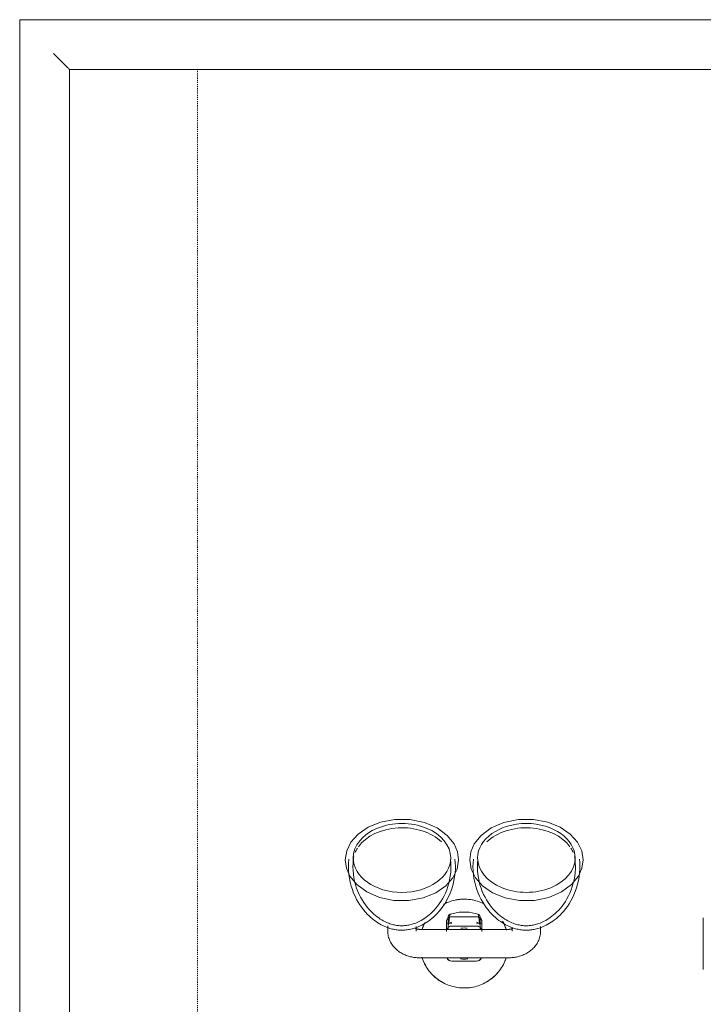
# Model space of a CAD drawing. Header units: millimetres. Extents: x -281 to 145437, y -16481 to 78869.
# Tile 167 of 256: x 27321 to 27705, y 37646 to 38200. Entities that reach past the tile are written whole.
import ezdxf

# ---------------------------------------------------------------- set-up
doc = ezdxf.new("R2010")
doc.units = ezdxf.units.MM
doc.linetypes.add('NLRS_Dash-0_6mm_Space-0_6mm_cpz', pattern=[1.2, 0.6, -0.6])
for name, color, linetype, lineweight in [('A--L$01A__Algemeen', 7, 'Continuous', 5), ('A--L74__VasteSanitaireVoorz', 1, 'Continuous', 5), ('A--L82__LosseGebruikersInvent', 1, 'Continuous', 5), ('A--L8__LosseInventaris', 1, 'Continuous', 5)]:
    doc.layers.add(name, color=color, linetype=linetype, lineweight=lineweight)

# ---------------------------------------------------------------- blocks, each defined once
blk = doc.blocks.new('NLRS_82_FU_UN_spoekbak_gen_kad - spoelbak dxbxh 900x1200x957-V201-L_80_ 11')
at = {"layer": 'A--L$01A__Algemeen'}
for p, q in [((600, -577.32), (600, 322.68)), ((572, -549.32), (572, 294.68)), ((572, -549.32), (572, 294.68)), ((-572, -549.32), (572, -549.32)), ((0, -549.32), (572, -549.32)), ((579.27, -556.59), (573.73, -551.06)), ((-600, -577.32), (600, -577.32))]:
    blk.add_line(p, q, dxfattribs=at)
for points in [[(572, -549.32), (572.21, -549.54), (572.64, -549.96), (573.24, -550.57), (573.58, -550.9), (573.73, -551.06)], [(579.27, -556.59), (579.42, -556.75), (579.77, -557.09), (580.38, -557.71), (580.82, -558.14), (581.04, -558.36)]]:
    blk.add_open_spline(points, degree=3, dxfattribs=at)
at = {"layer": 'A--L74__VasteSanitaireVoorz'}
for p, q in [((215.5, -71.82), (215.5, -42.82)), ((215.5, -71.82), (215.5, -42.82)), ((215.5, -69.41), (215.5, -45.24)), ((215.5, -69.41), (215.5, -45.24)), ((215.5, -45.24), (215.5, -69.41)), ((215.5, -45.24), (215.5, -69.41)), ((215.5, -65.85), (215.5, -48.79)), ((215.5, -65.85), (215.5, -48.79)), ((215.5, -48.79), (215.5, -65.85)), ((215.5, -48.79), (215.5, -65.85)), ((375, -49.32), (325, -49.32)), ((357, -47.48), (343, -47.48)), ((215.5, -61.86), (215.5, -52.79)), ((215.5, -61.86), (215.5, -52.79)), ((215.5, -52.79), (215.5, -61.86)), ((215.5, -52.79), (215.5, -61.86)), ((307, -64.4), (307, -66.86)), ((323, -66.4), (323, -64.4)), ((325, -65.32), (375, -65.32)), ((340, -69.42), (340, -65.21)), ((340, -66.04), (340, -68.86)), ((341, -65.23), (341, -67.5)), ((359, -67.5), (359, -65.23)), ((360, -65.21), (360, -69.42)), ((360, -68.86), (360, -66.04)), ((377, -64.4), (377, -66.88)), ((393, -67.28), (393, -64.4)), ((340, -69.6), (340, -67.86)), ((340, -68.15), (340, -69.6)), ((340, -68.86), (343, -68.86)), ((341, -67.86), (341, -68.89)), ((341.43, -68.69), (342.95, -69.39)), ((343, -67.17), (357, -67.17)), ((357, -68.86), (360, -68.86)), ((357.05, -69.39), (358.57, -68.69)), ((359, -68.89), (359, -67.86)), ((360, -69.6), (360, -68.15)), ((357, -72.38), (343, -72.38))]:
    blk.add_line(p, q, dxfattribs=at)
at = {"layer": 'A--L74__VasteSanitaireVoorz', "flags": 128}
for points in [[(350, -32.32), (349, -32.34), (348, -32.4), (347.01, -32.5), (346.02, -32.64), (345.03, -32.82), (344.06, -33.04), (343.09, -33.3), (342.14, -33.59), (341.19, -33.93), (340.26, -34.3), (339.35, -34.71), (338.46, -35.15), (337.58, -35.63), (336.72, -36.14), (335.88, -36.69), (335.07, -37.27), (334.28, -37.88), (333.52, -38.53), (332.78, -39.2), (332.07, -39.91), (331.38, -40.64), (330.73, -41.4), (330.11, -42.18), (329.52, -42.99), (328.96, -43.82), (328.44, -44.67), (327.95, -45.54), (327.5, -46.43), (327.08, -47.34), (326.7, -48.27), (326.36, -49.2)], [(373.81, -49.72), (373.49, -48.77), (373.13, -47.84), (372.73, -46.92), (372.3, -46.02), (371.83, -45.14), (371.32, -44.27), (370.78, -43.43), (370.21, -42.61), (369.61, -41.81), (368.97, -41.04), (368.31, -40.3), (367.61, -39.58), (366.89, -38.89), (366.14, -38.23), (365.36, -37.6), (364.56, -37), (363.73, -36.43), (362.89, -35.9), (362.02, -35.4), (361.13, -34.94), (360.23, -34.51), (359.31, -34.12), (358.37, -33.77), (357.43, -33.45), (356.47, -33.17), (355.49, -32.94), (354.51, -32.74), (353.53, -32.57), (352.54, -32.45), (351.54, -32.37), (350.54, -32.33), (350, -32.32)], [(325, -49.32), (324.37, -49.33), (323.75, -49.36), (323.12, -49.4), (322.5, -49.47), (321.88, -49.55), (321.26, -49.64), (320.64, -49.76), (320.03, -49.89), (319.42, -50.05), (318.81, -50.22), (318.21, -50.41), (317.62, -50.62), (317.03, -50.84), (316.45, -51.09), (315.87, -51.36), (315.3, -51.64), (314.74, -51.95), (314.19, -52.28), (313.65, -52.63), (313.12, -53), (312.6, -53.39), (312.09, -53.81), (311.6, -54.25), (311.12, -54.71), (310.66, -55.2), (310.22, -55.71), (309.8, -56.24), (309.4, -56.8), (309.02, -57.38), (308.67, -57.98), (308.35, -58.6), (308.05, -59.25), (307.79, -59.92), (307.56, -60.6), (307.37, -61.3), (307.22, -62.01), (307.11, -62.73), (307.03, -63.46), (307, -64.2), (307, -64.4)], [(393, -64.4), (392.98, -63.66), (392.92, -62.93), (392.81, -62.2), (392.67, -61.49), (392.49, -60.79), (392.27, -60.1), (392.02, -59.43), (391.74, -58.78), (391.42, -58.14), (391.08, -57.54), (390.71, -56.95), (390.31, -56.39), (389.9, -55.85), (389.46, -55.33), (389, -54.84), (388.53, -54.37), (388.04, -53.93), (387.54, -53.5), (387.02, -53.11), (386.5, -52.73), (385.96, -52.37), (385.41, -52.04), (384.85, -51.73), (384.28, -51.43), (383.71, -51.16), (383.13, -50.91), (382.54, -50.68), (381.95, -50.46), (381.35, -50.27), (380.74, -50.09), (380.14, -49.93), (379.52, -49.79), (378.91, -49.67), (378.29, -49.57), (377.67, -49.49), (377.05, -49.42), (376.42, -49.37), (375.8, -49.34), (375.17, -49.32), (375, -49.32)], [(345.05, -100.65), (344.99, -98.4), (344.8, -96.16), (344.49, -93.96), (344.06, -91.81), (343.52, -89.72), (342.89, -87.71), (342.16, -85.78), (341.36, -83.94), (340.49, -82.2), (339.57, -80.57), (338.6, -79.04), (337.6, -77.61), (336.58, -76.29), (335.55, -75.07), (334.51, -73.95), (333.47, -72.92), (332.45, -71.99), (331.43, -71.14), (330.43, -70.36), (329.46, -69.66), (328.5, -69.03), (327.57, -68.47), (326.67, -67.96), (325.79, -67.51), (324.94, -67.1), (324.11, -66.74), (323.32, -66.43), (322.54, -66.15), (321.79, -65.9), (321.06, -65.69), (320.35, -65.51), (319.66, -65.35), (318.99, -65.22), (318.33, -65.11), (317.68, -65.02), (317.04, -64.95), (316.41, -64.9), (315.79, -64.87), (315.17, -64.86), (314.55, -64.86), (313.92, -64.88), (313.3, -64.92), (312.66, -64.98), (312.02, -65.06), (311.37, -65.16), (310.7, -65.28), (310.02, -65.42), (309.32, -65.59), (308.61, -65.79), (307.87, -66.01), (307.11, -66.27), (306.32, -66.57), (305.51, -66.9), (304.67, -67.28), (303.81, -67.71), (302.92, -68.19), (302, -68.72), (301.06, -69.31), (300.1, -69.98), (299.11, -70.71), (298.1, -71.52), (297.08, -72.41), (296.05, -73.39), (295.01, -74.46), (293.97, -75.62), (292.95, -76.89), (291.94, -78.25), (290.95, -79.73), (290, -81.31), (289.1, -82.99), (288.26, -84.77), (287.5, -86.65), (286.81, -88.62), (286.22, -90.67), (285.73, -92.79), (285.35, -94.97), (285.1, -97.19), (284.96, -99.43), (284.95, -100.65)], [(322.68, -65.84), (322.76, -65.8), (322.84, -65.76), (322.93, -65.72), (323.04, -65.67), (323.15, -65.63), (323.27, -65.59), (323.4, -65.55), (323.54, -65.51), (323.68, -65.47), (323.83, -65.44), (323.99, -65.41), (324.15, -65.38), (324.32, -65.36), (324.49, -65.35), (324.66, -65.33), (324.83, -65.33), (325, -65.32)], [(326.19, -64.93), (326.51, -65.88), (326.87, -66.81), (327.27, -67.73), (327.7, -68.63)], [(340, -64.21), (340, -66.92), (340, -68.95), (340, -69.42)], [(415.05, -100.65), (414.99, -98.4), (414.8, -96.16), (414.49, -93.96), (414.06, -91.81), (413.52, -89.72), (412.89, -87.71), (412.16, -85.78), (411.36, -83.94), (410.49, -82.2), (409.57, -80.57), (408.6, -79.04), (407.6, -77.61), (406.58, -76.29), (405.55, -75.07), (404.51, -73.95), (403.47, -72.92), (402.45, -71.99), (401.43, -71.14), (400.43, -70.36), (399.46, -69.66), (398.5, -69.03), (397.57, -68.47), (396.67, -67.96), (395.79, -67.51), (394.94, -67.1), (394.11, -66.74), (393.32, -66.43), (392.54, -66.15), (391.79, -65.9), (391.06, -65.69), (390.35, -65.51), (389.66, -65.35), (388.99, -65.22), (388.33, -65.11), (387.68, -65.02), (387.04, -64.95), (386.41, -64.9), (385.79, -64.87), (385.17, -64.86), (384.55, -64.86), (383.92, -64.88), (383.3, -64.92), (382.66, -64.98), (382.02, -65.06), (381.37, -65.16), (380.7, -65.28), (380.02, -65.42), (379.32, -65.59), (378.61, -65.79), (377.87, -66.01), (377.11, -66.27), (376.32, -66.57), (375.51, -66.9), (374.67, -67.28), (373.81, -67.71), (372.92, -68.19), (372, -68.72), (371.06, -69.31), (370.1, -69.98), (369.11, -70.71), (368.1, -71.52), (367.08, -72.41), (366.05, -73.39), (365.01, -74.46), (363.97, -75.62), (362.95, -76.89), (361.94, -78.25), (360.95, -79.73), (360, -81.31), (359.1, -82.99), (358.26, -84.77), (357.5, -86.65), (356.81, -88.62), (356.22, -90.67), (355.73, -92.79), (355.35, -94.97), (355.1, -97.19), (354.96, -99.43), (354.95, -100.65)], [(360, -69.42), (360, -67.6), (360, -65.09), (360, -64.21)], [(372.05, -69.11), (372.5, -68.22), (372.92, -67.31), (373.3, -66.38), (373.64, -65.44)], [(375, -65.32), (375.17, -65.33), (375.35, -65.33), (375.52, -65.35), (375.69, -65.36), (375.85, -65.38), (376.01, -65.41), (376.17, -65.44), (376.32, -65.47), (376.47, -65.51), (376.6, -65.55), (376.73, -65.59), (376.85, -65.63), (376.97, -65.67), (377.07, -65.72), (377.16, -65.76), (377.25, -65.8), (377.32, -65.84), (377.38, -65.88), (377.43, -65.91), (377.46, -65.94), (377.49, -65.96), (377.51, -65.97)], [(342.55, -100.65), (342.49, -98.54), (342.32, -96.44), (342.02, -94.38), (341.62, -92.37), (341.12, -90.41), (340.52, -88.52), (339.84, -86.72), (339.09, -85), (338.28, -83.38), (337.42, -81.85), (336.52, -80.42), (335.59, -79.09), (334.64, -77.86), (333.68, -76.73), (332.71, -75.69), (331.75, -74.74), (330.8, -73.87), (329.86, -73.08), (328.94, -72.37), (328.04, -71.72), (327.16, -71.14), (326.31, -70.63), (325.48, -70.16), (324.68, -69.75), (323.91, -69.38), (323.16, -69.05), (322.43, -68.77), (321.73, -68.51), (321.05, -68.29), (320.4, -68.1), (319.76, -67.94), (319.14, -67.8), (318.54, -67.68), (317.95, -67.58), (317.38, -67.5), (316.81, -67.44), (316.25, -67.4), (315.7, -67.37), (315.15, -67.36), (314.6, -67.36), (314.05, -67.38), (313.49, -67.42), (312.93, -67.47), (312.36, -67.54), (311.78, -67.62), (311.18, -67.73), (310.57, -67.86), (309.95, -68.01), (309.3, -68.19), (308.64, -68.39), (307.95, -68.63), (307.24, -68.89), (306.5, -69.2), (305.74, -69.54), (304.95, -69.93), (304.14, -70.37), (303.3, -70.86), (302.44, -71.4), (301.55, -72.01), (300.64, -72.69), (299.71, -73.43), (298.76, -74.26), (297.81, -75.16), (296.84, -76.16), (295.88, -77.24), (294.92, -78.42), (293.98, -79.69), (293.06, -81.07), (292.18, -82.54), (291.34, -84.11), (290.55, -85.78), (289.83, -87.54), (289.19, -89.38), (288.64, -91.3), (288.18, -93.29), (287.83, -95.33), (287.59, -97.4), (287.46, -99.51), (287.45, -100.65)], [(341, -67.5), (341, -72.1), (341, -69.57)], [(341.49, -70.87), (341.22, -70.48), (341.06, -70.03)], [(412.55, -100.65), (412.49, -98.54), (412.32, -96.44), (412.02, -94.38), (411.62, -92.37), (411.12, -90.41), (410.52, -88.52), (409.84, -86.72), (409.09, -85), (408.28, -83.38), (407.42, -81.85), (406.52, -80.42), (405.59, -79.09), (404.64, -77.86), (403.68, -76.73), (402.71, -75.69), (401.75, -74.74), (400.8, -73.87), (399.86, -73.08), (398.94, -72.37), (398.04, -71.72), (397.16, -71.14), (396.31, -70.63), (395.48, -70.16), (394.68, -69.75), (393.91, -69.38), (393.16, -69.05), (392.43, -68.77), (391.73, -68.51), (391.05, -68.29), (390.4, -68.1), (389.76, -67.94), (389.14, -67.8), (388.54, -67.68), (387.95, -67.58), (387.38, -67.5), (386.81, -67.44), (386.25, -67.4), (385.7, -67.37), (385.15, -67.36), (384.6, -67.36), (384.05, -67.38), (383.49, -67.42), (382.93, -67.47), (382.36, -67.54), (381.78, -67.62), (381.18, -67.73), (380.57, -67.86), (379.95, -68.01), (379.3, -68.19), (378.64, -68.39), (377.95, -68.63), (377.24, -68.89), (376.5, -69.2), (375.74, -69.54), (374.95, -69.93), (374.14, -70.37), (373.3, -70.86), (372.44, -71.4), (371.55, -72.01), (370.64, -72.69), (369.71, -73.43), (368.76, -74.26), (367.81, -75.16), (366.84, -76.16), (365.88, -77.24), (364.92, -78.42), (363.98, -79.69), (363.06, -81.07), (362.18, -82.54), (361.34, -84.11), (360.55, -85.78), (359.83, -87.54), (359.19, -89.38), (358.64, -91.3), (358.18, -93.29), (357.83, -95.33), (357.59, -97.4), (357.46, -99.51), (357.45, -100.65)], [(358.94, -70.03), (358.78, -70.48), (358.51, -70.87)], [(359, -69.57), (359, -72.1), (359, -67.5)], [(360, -66.92), (360, -68.95), (360, -69.6)], [(341, -72.19), (341.02, -72.47), (341.17, -72.93), (341.35, -73.23), (341.52, -73.44), (341.83, -73.68), (342.18, -73.84)], [(342.18, -73.84), (343.88, -74.32), (345.55, -74.68), (347.14, -74.91), (348.53, -75.04), (350.97, -75.06), (352.74, -74.93), (355.31, -74.51), (357.82, -73.84)], [(357.82, -73.84), (358.08, -73.73), (358.28, -73.6), (358.59, -73.32), (358.76, -73.06), (358.94, -72.62), (359, -72.19)], [(346.9, -104.38), (346.09, -99.24), (343.68, -94.32), (339.66, -89.8), (334.05, -85.95), (327.02, -83.11), (318.95, -81.6), (310.47, -81.65), (302.31, -83.31), (295.17, -86.38), (289.54, -90.53), (285.66, -95.35), (283.73, -99.85), (283.1, -104.38)], [(338.87, -79.71), (339.77, -80.13), (340.69, -80.53), (341.63, -80.88), (342.57, -81.2), (343.53, -81.47), (344.51, -81.71), (345.49, -81.91), (346.47, -82.07), (347.46, -82.2), (348.46, -82.28), (349.46, -82.32), (350, -82.32)], [(350, -82.32), (351, -82.3), (352, -82.24), (352.99, -82.14), (353.98, -82), (354.97, -81.83), (355.94, -81.61), (356.91, -81.35), (357.86, -81.05), (358.81, -80.72), (359.74, -80.35), (360.65, -79.94), (361.54, -79.5)], [(353.1, -104.38), (353.91, -99.24), (356.32, -94.32), (360.34, -89.8), (365.95, -85.95), (372.98, -83.11), (381.05, -81.6), (389.53, -81.65), (397.69, -83.31), (404.83, -86.38), (410.46, -90.53), (414.34, -95.35), (416.27, -99.85), (416.9, -104.38)], [(283.1, -104.38), (283.91, -109.53), (286.32, -114.45), (290.34, -118.97), (295.95, -122.81), (302.98, -125.66), (311.05, -127.17), (319.53, -127.11), (327.69, -125.46), (334.83, -122.38), (340.46, -118.24), (344.34, -113.41), (346.27, -108.92), (346.9, -104.38)], [(284.95, -100.65), (285.01, -102.9), (285.16, -104.81)], [(287.45, -100.65), (287.51, -102.76), (287.65, -104.55)], [(342.35, -104.55), (342.51, -102.45), (342.55, -100.65)], [(344.84, -104.81), (345.01, -102.57), (345.05, -100.65)], [(416.9, -104.38), (416.09, -109.53), (413.68, -114.45), (409.66, -118.97), (404.05, -122.81), (397.02, -125.66), (388.95, -127.17), (380.47, -127.11), (372.31, -125.46), (365.17, -122.38), (359.54, -118.24), (355.66, -113.41), (353.73, -108.92), (353.1, -104.38)], [(354.95, -100.65), (355.01, -102.9), (355.16, -104.81)], [(357.45, -100.65), (357.51, -102.76), (357.65, -104.55)], [(412.35, -104.55), (412.51, -102.45), (412.55, -100.65)], [(414.84, -104.81), (415.01, -102.57), (415.05, -100.65)]]:
    blk.add_lwpolyline(points, dxfattribs=at)
at = {"layer": 'A--L74__VasteSanitaireVoorz'}
for radius, start, end in [(25, 90, 100.9975), (25, 79.0025, 90), (25, 120.8363, 140.1448), (25, 39.8552, 59.1637), (25, 156.9419, 161.2092), (8.8, 90, 103.0233), (8.8, 76.9767, 90), (25, 18.7908, 30.1098), (25, 198.7908, 210.1098), (8.8, 258.8809, 270), (8.8, 270, 281.7841), (25, 336.9419, 341.2092), (25, 259.0025, 270), (25, 270, 280.9975)]:
    blk.add_arc((350, -57.32), radius, start, end, dxfattribs=at)
for centre, major_axis, ratio, start_param, end_param in [((343, -50.43), (-3, 0), 0.98425, 4.712389, 5.759587), ((343, -50.43), (3, 0), 0.98425, 1.832596, 2.617994), ((357, -50.43), (3, 0), 0.98425, 0.523599, 1.570796), ((357, -50.43), (3, 0), 0.98425, 0.523599, 1.308997), ((343, -64.21), (3, 0), 0.98425, 3.665191, 4.712389), ((357, -64.21), (-3, 0), 0.98425, 1.570796, 2.617994), ((343, -67.49), (2, 0), 0.961631, 3.141768, 3.811137), ((357, -67.49), (2, 0), 0.961631, 5.613641, 6.28301), ((315, -105.52), (27.43, 0), 0.707107, 0, 3.141593), ((385, -105.52), (-27.43, 0), 0.707107, 3.141593, 6.283185), ((315, -103.11), (27.43, 0), 0.707107, 3.228433, 3.312917), ((385, -103.11), (27.43, 0), 0.707107, 6.111861, 6.196345), ((315, -105.52), (27.43, 0), 0.707107, 3.141593, 6.283185), ((315, -103.11), (27.43, 0), 0.707107, 3.425235, 3.56242), ((385, -105.52), (-27.43, 0), 0.707107, 0, 3.141593), ((385, -103.11), (27.43, 0), 0.707107, 5.862358, 5.999543), ((315, -103.11), (27.43, 0), 0.707107, 3.609518, 5.654867), ((385, -103.11), (27.43, 0), 0.707107, 3.769911, 5.81526)]:
    blk.add_ellipse(centre, major_axis=major_axis, ratio=ratio, start_param=start_param, end_param=end_param, dxfattribs=at)
for points, knots in [([(343, -72.38), (342.54, -72.38), (341.88, -72.23), (341.11, -71.75), (340.55, -71.2), (340.11, -70.41), (340, -69.76), (340, -69.42)], [0, 0, 0, 0, 0.285714, 0.428571, 0.571429, 0.785714, 1, 1, 1, 1]), ([(340, -69.6), (340, -70.05), (340.15, -70.72), (340.63, -71.49), (341.11, -71.97), (341.49, -72.21), (341.7, -72.31)], [0, 0, 0, 0, 0.2857143, 0.4285714, 0.5714286, 0.7142857, 0.7142857, 0.7142857, 0.7142857]), ([(360, -69.42), (360, -69.87), (359.85, -70.52), (359.37, -71.28), (358.81, -71.83), (358.01, -72.27), (357.34, -72.38), (357, -72.38)], [0, 0, 0, 0, 0.285714, 0.428571, 0.571429, 0.785714, 1, 1, 1, 1]), ([(358.3, -72.31), (358.5, -72.21), (358.89, -71.97), (359.45, -71.41), (359.89, -70.6), (360, -69.94), (360, -69.6)], [0.2857143, 0.2857143, 0.2857143, 0.2857143, 0.4285714, 0.5714286, 0.7857143, 1, 1, 1, 1])]:
    blk.add_open_spline(points, degree=3, knots=knots, dxfattribs=at)
for points in [[(341.43, -68.69), (341.65, -71.57), (341.86, -73.24), (342.07, -73.71)], [(357.93, -73.71), (358.14, -73.24), (358.35, -71.57), (358.57, -68.69)]]:
    blk.add_open_spline(points, degree=3, dxfattribs=at)
blk = doc.blocks.new('NLRS_82_SE_LB_laboratorium apparaat space reservation_gen_cpz - lab apparaat_vloerniveau-57701539-L_80_ 11')
at = {"layer": 'A--L8__LosseInventaris', "linetype": 'NLRS_Dash-0_6mm_Space-0_6mm_cpz'}
for p, q in [((-350, 500), (350, 500)), ((-350, 500), (350, 500)), ((350, 500), (350, -500)), ((350, 500), (350, -500))]:
    blk.add_line(p, q, dxfattribs=at)

msp = doc.modelspace()

# ---------------------------------------------------------------- block references
at = {"layer": 'A--L82__LosseGebruikersInvent', "rotation": 180}
msp.add_blockref('NLRS_82_FU_UN_spoekbak_gen_kad - spoelbak dxbxh 900x1200x957-V201-L_80_ 11', (27920.96, 37622.68), dxfattribs=at)
at = {"layer": 'A--L8__LosseInventaris', "linetype": 'NLRS_Dash-0_6mm_Space-0_6mm_cpz', "rotation": 89.99999999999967}
msp.add_blockref('NLRS_82_SE_LB_laboratorium apparaat space reservation_gen_cpz - lab apparaat_vloerniveau-57701539-L_80_ 11', (27920.96, 37822), dxfattribs=at)

doc.saveas('drawing.dxf')
